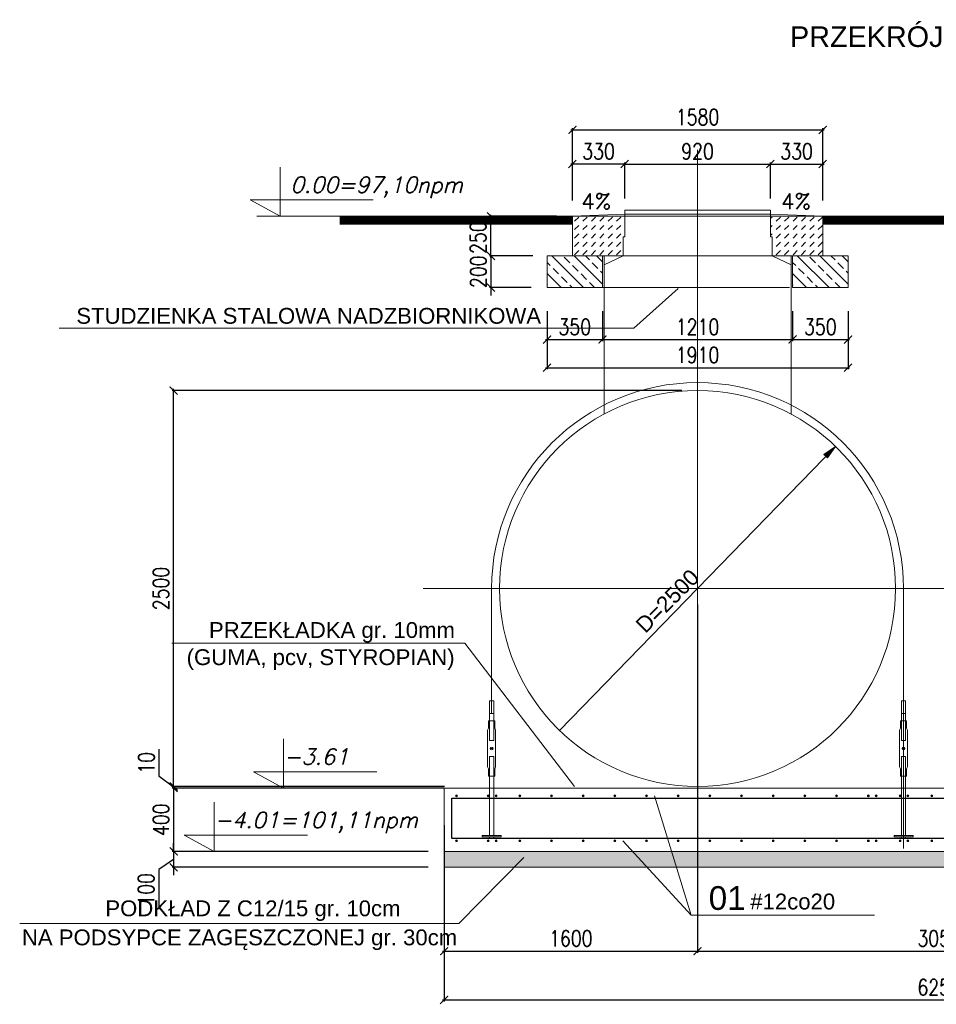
# Model space of a CAD drawing. Header units: millimetres. Extents: x -387992 to 11255, y 102926 to 380857.
# Tile 19 of 27: x -387589 to -381803, y 294734 to 300950. Entities that reach past the tile are written whole.
import ezdxf

# ---------------------------------------------------------------- set-up
doc = ezdxf.new("R2010")
doc.units = ezdxf.units.MM
doc.header["$MEASUREMENT"] = 0
for name, color, linetype, lineweight in [('AOS BETON', 7, 'Continuous', 18), ('AOS OPIS', 7, 'Continuous', 9), ('AOS OS', 7, 'Continuous', 5), ('AOS STAL', 7, 'Continuous', 13), ('AOS WYMIAR', 7, 'Continuous', 9), ('AOS WYMIAR @ 1', 7, 'Continuous', 9), ('AOS ZBROJENIE', 7, 'Continuous', 25), ('AOS_OPIS', 7, 'Continuous', 9)]:
    doc.layers.add(name, color=color, linetype=linetype, lineweight=lineweight)
doc.styles.add('ARIAL', font='arial.ttf')
doc.styles.add('ROMANS', font='romans.shx', dxfattribs={"width": 0.7})
doc.styles.add('wymiary_opis', font='simplex.shx', dxfattribs={"width": 0.8})
doc.dimstyles.new('BB 1-50', dxfattribs={"dimtxt": 100, "dimasz": 50, "dimexe": 10, "dimexo": 100, "dimgap": 30, "dimtad": 1, "dimlfac": -1, "dimzin": 12, "dimdsep": 46, "dimtxsty": 'wymiary_opis', "dimblk": 'ARCHTICK', "dimcen": 45, "dimdle": 10, "dimclrd": 256, "dimclre": 256, "dimadec": 0, "dimazin": 0, "dimtfac": 1, "dimtix": 1, "dimtmove": 2, "dimatfit": 3, "dimfxl": 1, "dimtolj": 1, "dimtzin": 0, "dimarcsym": 0})
pattern_1 = [(45, (-402011.448, 285411.79), (3e-15, 53.03301), [37.5, -37.5])]

# ---------------------------------------------------------------- blocks, each defined once
blk = doc.blocks.new('_ArchTick')
at = {"color": 0, "linetype": 'ByBlock', "const_width": 0.15}
blk.add_lwpolyline([(-0.5, -0.5), (0.5, 0.5)], dxfattribs=at)
blk = doc.blocks.new('*D1016')
at = {"layer": 'AOS WYMIAR', "lineweight": -2, "transparency": 16777216}
for p, q in [((-383409.9, 298609), (-386626.9, 298609)), ((-386616.9, 296099), (-386616.9, 298619)), ((-384909.9, 296109), (-386626.9, 296109))]:
    blk.add_line(p, q, dxfattribs=at)
at = {"layer": 'Defpoints', "color": 0, "transparency": 16777216}
for p in [(-386616.9, 298609), (-383309.9, 298609), (-384809.9, 296109)]:
    blk.add_point(p, dxfattribs=at)
at = {"layer": 'AOS WYMIAR', "lineweight": -2, "transparency": 16777216, "xscale": 50, "yscale": 50, "zscale": 50}
for p, rotation in [((-386616.9, 298609), 90), ((-386616.9, 296109), 270)]:
    blk.add_blockref('_ArchTick', p, dxfattribs=dict(at, rotation=rotation))
at = {"layer": 'AOS WYMIAR', "color": 0, "transparency": 16777216, "insert": (-386696.9, 297359), "char_height": 100, "attachment_point": 5, "rotation": 90, "style": 'wymiary_opis'}
blk.add_mtext('\\A1;2500', dxfattribs=at)
blk = doc.blocks.new('*D6250')
at = {"layer": 'AOS WYMIAR', "lineweight": -2, "transparency": 16777216}
for p, q in [((-384909.9, 295556.5), (-384909.9, 294751.5)), ((-378659.9, 295549), (-378659.9, 294751.5)), ((-384919.9, 294761.5), (-378649.9, 294761.5))]:
    blk.add_line(p, q, dxfattribs=at)
at = {"layer": 'Defpoints', "color": 0, "transparency": 16777216}
for p in [(-384909.9, 295656.5), (-378659.9, 295649), (-378659.9, 294761.5)]:
    blk.add_point(p, dxfattribs=at)
at = {"layer": 'AOS WYMIAR', "lineweight": -2, "transparency": 16777216, "xscale": 50, "yscale": 50, "zscale": 50, "rotation": 180}
blk.add_blockref('_ArchTick', (-384909.9, 294761.5), dxfattribs=at)
at = {"layer": 'AOS WYMIAR', "lineweight": -2, "transparency": 16777216, "xscale": 50, "yscale": 50, "zscale": 50}
blk.add_blockref('_ArchTick', (-378659.9, 294761.5), dxfattribs=at)
at = {"layer": 'AOS WYMIAR', "color": 0, "transparency": 16777216, "insert": (-381784.9, 294841.5), "char_height": 100, "attachment_point": 5, "style": 'wymiary_opis'}
blk.add_mtext('\\A1;6250', dxfattribs=at)
blk = doc.blocks.new('*D6265')
at = {"layer": 'AOS WYMIAR', "lineweight": -2, "transparency": 16777216}
for p, q in [((-386616.9, 295699), (-386616.9, 295749)), ((-385009.9, 295699), (-386626.9, 295699)), ((-386616.9, 295699), (-386616.9, 295599)), ((-386616.9, 295699), (-386616.9, 295599)), ((-386616.9, 295649), (-386710.5, 295584.8)), ((-385009.9, 295599), (-386626.9, 295599)), ((-386616.9, 295599), (-386616.9, 295549)), ((-386710.5, 295584.8), (-386710.5, 295334.3))]:
    blk.add_line(p, q, dxfattribs=at)
at = {"layer": 'Defpoints', "color": 0, "transparency": 16777216}
for p in [(-384909.9, 295699), (-386616.9, 295599), (-384909.9, 295599)]:
    blk.add_point(p, dxfattribs=at)
at = {"layer": 'AOS WYMIAR', "lineweight": -2, "transparency": 16777216, "xscale": 50, "yscale": 50, "zscale": 50}
for p, rotation in [((-386616.9, 295699), 270), ((-386616.9, 295599), 90)]:
    blk.add_blockref('_ArchTick', p, dxfattribs=dict(at, rotation=rotation))
at = {"layer": 'AOS WYMIAR', "color": 0, "transparency": 16777216, "insert": (-386790.5, 295459.5), "char_height": 100, "attachment_point": 5, "rotation": 90, "style": 'wymiary_opis'}
blk.add_mtext('\\A1;100', dxfattribs=at)
blk = doc.blocks.new('*D6266')
at = {"layer": 'AOS WYMIAR', "lineweight": -2, "transparency": 16777216}
for p, q in [((-386708.7, 296171.2), (-386708.7, 296345.5)), ((-386616.9, 296104), (-386708.7, 296171.2)), ((-386616.9, 296109), (-386616.9, 296159)), ((-384907.8, 296109), (-386626.9, 296109)), ((-384909.9, 296099), (-386626.9, 296099)), ((-386616.9, 296109), (-386616.9, 296099)), ((-386616.9, 296109), (-386616.9, 296099)), ((-386616.9, 296099), (-386616.9, 296049))]:
    blk.add_line(p, q, dxfattribs=at)
at = {"layer": 'Defpoints', "color": 0, "transparency": 16777216}
for p in [(-386616.9, 296099), (-384809.9, 296099), (-384807.8, 296109)]:
    blk.add_point(p, dxfattribs=at)
at = {"layer": 'AOS WYMIAR', "lineweight": -2, "transparency": 16777216, "xscale": 50, "yscale": 50, "zscale": 50}
for p, rotation in [((-386616.9, 296109), 270), ((-386616.9, 296099), 90)]:
    blk.add_blockref('_ArchTick', p, dxfattribs=dict(at, rotation=rotation))
at = {"layer": 'AOS WYMIAR', "color": 0, "transparency": 16777216, "insert": (-386788.7, 296258.3), "char_height": 100, "attachment_point": 5, "rotation": 90, "style": 'wymiary_opis'}
blk.add_mtext('\\A1;10', dxfattribs=at)
blk = doc.blocks.new('*D6267')
at = {"layer": 'AOS WYMIAR', "lineweight": -2, "transparency": 16777216}
for p, q in [((-385059.9, 296099), (-386626.9, 296099)), ((-386616.9, 296109), (-386616.9, 295689)), ((-385009.9, 295699), (-386626.9, 295699))]:
    blk.add_line(p, q, dxfattribs=at)
at = {"layer": 'Defpoints', "color": 0, "transparency": 16777216}
for p in [(-384959.9, 296099), (-386616.9, 295699), (-384909.9, 295699)]:
    blk.add_point(p, dxfattribs=at)
at = {"layer": 'AOS WYMIAR', "lineweight": -2, "transparency": 16777216, "xscale": 50, "yscale": 50, "zscale": 50}
for p, rotation in [((-386616.9, 296099), 90), ((-386616.9, 295699), 270)]:
    blk.add_blockref('_ArchTick', p, dxfattribs=dict(at, rotation=rotation))
at = {"layer": 'AOS WYMIAR', "color": 0, "transparency": 16777216, "insert": (-386696.9, 295899), "char_height": 100, "attachment_point": 5, "rotation": 90, "style": 'wymiary_opis'}
blk.add_mtext('\\A1;400', dxfattribs=at)
blk = doc.blocks.new('POZIOM')
for p, q in [((0, 0.622), (0, 0)), ((-0.379, 0.207), (1.176, 0.207)), ((0, 0), (-0.379, 0.207))]:
    blk.add_line(p, q)
at = {"style": 'ARIAL', "flags": 4}
blk.add_attdef('POZIOM', (0.175, 0.268), '', height=0.2, dxfattribs=at)
blk = doc.blocks.new('*D1024')
at = {"layer": 'AOS WYMIAR', "lineweight": -2, "transparency": 16777216}
for p, q in [((-383779.9, 300038.9), (-382839.9, 300038.9)), ((-383769.9, 299822.3), (-383769.9, 300048.9)), ((-382849.9, 299822.3), (-382849.9, 300048.9))]:
    blk.add_line(p, q, dxfattribs=at)
at = {"layer": 'Defpoints', "color": 0, "transparency": 16777216}
for p in [(-382849.9, 300038.9), (-383769.9, 299722.3), (-382849.9, 299722.3)]:
    blk.add_point(p, dxfattribs=at)
at = {"layer": 'AOS WYMIAR', "lineweight": -2, "transparency": 16777216, "xscale": 50, "yscale": 50, "zscale": 50, "rotation": 180}
blk.add_blockref('_ArchTick', (-383769.9, 300038.9), dxfattribs=at)
at = {"layer": 'AOS WYMIAR', "lineweight": -2, "transparency": 16777216, "xscale": 50, "yscale": 50, "zscale": 50}
blk.add_blockref('_ArchTick', (-382849.9, 300038.9), dxfattribs=at)
at = {"layer": 'AOS WYMIAR', "color": 0, "transparency": 16777216, "insert": (-383309.9, 300118.9), "char_height": 100, "attachment_point": 5, "style": 'wymiary_opis'}
blk.add_mtext('\\A1;920', dxfattribs=at)
blk = doc.blocks.new('*D1025')
at = {"layer": 'AOS WYMIAR', "lineweight": -2, "transparency": 16777216}
for p, q in [((-382859.9, 300038.9), (-382509.9, 300038.9)), ((-382849.9, 299822.3), (-382849.9, 300048.9)), ((-382519.9, 299809), (-382519.9, 300048.9))]:
    blk.add_line(p, q, dxfattribs=at)
at = {"layer": 'Defpoints', "color": 0, "transparency": 16777216}
for p in [(-382519.9, 300038.9), (-382849.9, 299722.3), (-382519.9, 299709)]:
    blk.add_point(p, dxfattribs=at)
at = {"layer": 'AOS WYMIAR', "lineweight": -2, "transparency": 16777216, "xscale": 50, "yscale": 50, "zscale": 50, "rotation": 180}
blk.add_blockref('_ArchTick', (-382849.9, 300038.9), dxfattribs=at)
at = {"layer": 'AOS WYMIAR', "lineweight": -2, "transparency": 16777216, "xscale": 50, "yscale": 50, "zscale": 50}
blk.add_blockref('_ArchTick', (-382519.9, 300038.9), dxfattribs=at)
at = {"layer": 'AOS WYMIAR', "color": 0, "transparency": 16777216, "insert": (-382684.9, 300118.9), "char_height": 100, "attachment_point": 5, "style": 'wymiary_opis'}
blk.add_mtext('\\A1;330', dxfattribs=at)
blk = doc.blocks.new('*D1026')
at = {"layer": 'AOS WYMIAR', "lineweight": -2, "transparency": 16777216}
for p, q in [((-383759.9, 300038.9), (-384109.9, 300038.9)), ((-384099.9, 299809), (-384099.9, 300048.9)), ((-383769.9, 299847.3), (-383769.9, 300048.9))]:
    blk.add_line(p, q, dxfattribs=at)
at = {"layer": 'Defpoints', "color": 0, "transparency": 16777216}
for p in [(-384099.9, 300038.9), (-384099.9, 299709), (-383769.9, 299747.3)]:
    blk.add_point(p, dxfattribs=at)
at = {"layer": 'AOS WYMIAR', "lineweight": -2, "transparency": 16777216, "xscale": 50, "yscale": 50, "zscale": 50, "rotation": 180}
blk.add_blockref('_ArchTick', (-384099.9, 300038.9), dxfattribs=at)
at = {"layer": 'AOS WYMIAR', "lineweight": -2, "transparency": 16777216, "xscale": 50, "yscale": 50, "zscale": 50}
blk.add_blockref('_ArchTick', (-383769.9, 300038.9), dxfattribs=at)
at = {"layer": 'AOS WYMIAR', "color": 0, "transparency": 16777216, "insert": (-383934.9, 300118.9), "char_height": 100, "attachment_point": 5, "style": 'wymiary_opis'}
blk.add_mtext('\\A1;330', dxfattribs=at)
blk = doc.blocks.new('*D1027')
at = {"layer": 'AOS WYMIAR', "lineweight": -2, "transparency": 16777216}
for p, q in [((-384099.9, 299809), (-384099.9, 300265)), ((-382519.9, 299809), (-382519.9, 300265)), ((-384109.9, 300255), (-382509.9, 300255))]:
    blk.add_line(p, q, dxfattribs=at)
at = {"layer": 'Defpoints', "color": 0, "transparency": 16777216}
for p in [(-382519.9, 300255), (-384099.9, 299709), (-382519.9, 299709)]:
    blk.add_point(p, dxfattribs=at)
at = {"layer": 'AOS WYMIAR', "lineweight": -2, "transparency": 16777216, "xscale": 50, "yscale": 50, "zscale": 50, "rotation": 180}
blk.add_blockref('_ArchTick', (-384099.9, 300255), dxfattribs=at)
at = {"layer": 'AOS WYMIAR', "lineweight": -2, "transparency": 16777216, "xscale": 50, "yscale": 50, "zscale": 50}
blk.add_blockref('_ArchTick', (-382519.9, 300255), dxfattribs=at)
at = {"layer": 'AOS WYMIAR', "color": 0, "transparency": 16777216, "insert": (-383309.9, 300335), "char_height": 100, "attachment_point": 5, "style": 'wymiary_opis'}
blk.add_mtext('\\A1;1580', dxfattribs=at)
blk = doc.blocks.new('*D1028')
at = {"layer": 'AOS WYMIAR', "lineweight": -2, "transparency": 16777216}
for p, q in [((-384199.9, 299709), (-384623.8, 299709)), ((-384613.8, 299449), (-384613.8, 299719)), ((-384349.9, 299459), (-384623.8, 299459))]:
    blk.add_line(p, q, dxfattribs=at)
at = {"layer": 'Defpoints', "color": 0, "transparency": 16777216}
for p in [(-384613.8, 299709), (-384099.9, 299709), (-384249.9, 299459)]:
    blk.add_point(p, dxfattribs=at)
at = {"layer": 'AOS WYMIAR', "lineweight": -2, "transparency": 16777216, "xscale": 50, "yscale": 50, "zscale": 50}
for p, rotation in [((-384613.8, 299709), 90), ((-384613.8, 299459), 270)]:
    blk.add_blockref('_ArchTick', p, dxfattribs=dict(at, rotation=rotation))
at = {"layer": 'AOS WYMIAR', "color": 0, "transparency": 16777216, "insert": (-384695, 299574.2), "char_height": 100, "attachment_point": 5, "rotation": 90, "style": 'wymiary_opis'}
blk.add_mtext('\\A1;250', dxfattribs=at)
blk = doc.blocks.new('*D1029')
at = {"layer": 'AOS WYMIAR', "lineweight": -2, "transparency": 16777216}
for p, q in [((-383909.9, 299109), (-383909.9, 298921)), ((-382709.9, 299109), (-382709.9, 298921)), ((-383919.9, 298931), (-382699.9, 298931))]:
    blk.add_line(p, q, dxfattribs=at)
at = {"layer": 'Defpoints', "color": 0, "transparency": 16777216}
for p in [(-383909.9, 299209), (-382709.9, 299209), (-382709.9, 298931)]:
    blk.add_point(p, dxfattribs=at)
at = {"layer": 'AOS WYMIAR', "lineweight": -2, "transparency": 16777216, "xscale": 50, "yscale": 50, "zscale": 50, "rotation": 180}
blk.add_blockref('_ArchTick', (-383909.9, 298931), dxfattribs=at)
at = {"layer": 'AOS WYMIAR', "lineweight": -2, "transparency": 16777216, "xscale": 50, "yscale": 50, "zscale": 50}
blk.add_blockref('_ArchTick', (-382709.9, 298931), dxfattribs=at)
at = {"layer": 'AOS WYMIAR', "color": 0, "transparency": 16777216, "insert": (-383309.9, 299011), "char_height": 100, "attachment_point": 5, "style": 'wymiary_opis'}
blk.add_mtext('\\A1;1210', dxfattribs=at)
blk = doc.blocks.new('*D1030')
at = {"layer": 'AOS WYMIAR', "lineweight": -2, "transparency": 16777216}
for p, q in [((-384259.9, 299109), (-384259.9, 298921)), ((-383909.9, 299109), (-383909.9, 298921)), ((-384269.9, 298931), (-383899.9, 298931))]:
    blk.add_line(p, q, dxfattribs=at)
at = {"layer": 'Defpoints', "color": 0, "transparency": 16777216}
for p in [(-384259.9, 299209), (-383909.9, 299209), (-383909.9, 298931)]:
    blk.add_point(p, dxfattribs=at)
at = {"layer": 'AOS WYMIAR', "lineweight": -2, "transparency": 16777216, "xscale": 50, "yscale": 50, "zscale": 50, "rotation": 180}
blk.add_blockref('_ArchTick', (-384259.9, 298931), dxfattribs=at)
at = {"layer": 'AOS WYMIAR', "lineweight": -2, "transparency": 16777216, "xscale": 50, "yscale": 50, "zscale": 50}
blk.add_blockref('_ArchTick', (-383909.9, 298931), dxfattribs=at)
at = {"layer": 'AOS WYMIAR', "color": 0, "transparency": 16777216, "insert": (-384084.9, 299011), "char_height": 100, "attachment_point": 5, "style": 'wymiary_opis'}
blk.add_mtext('\\A1;350', dxfattribs=at)
blk = doc.blocks.new('*D1031')
at = {"layer": 'AOS WYMIAR', "lineweight": -2, "transparency": 16777216}
for p, q in [((-382359.9, 299109), (-382359.9, 298921)), ((-382709.9, 298959), (-382709.9, 298921)), ((-382719.9, 298931), (-382349.9, 298931))]:
    blk.add_line(p, q, dxfattribs=at)
at = {"layer": 'Defpoints', "color": 0, "transparency": 16777216}
for p in [(-382359.9, 299209), (-382709.9, 299059), (-382359.9, 298931)]:
    blk.add_point(p, dxfattribs=at)
at = {"layer": 'AOS WYMIAR', "lineweight": -2, "transparency": 16777216, "xscale": 50, "yscale": 50, "zscale": 50, "rotation": 180}
blk.add_blockref('_ArchTick', (-382709.9, 298931), dxfattribs=at)
at = {"layer": 'AOS WYMIAR', "lineweight": -2, "transparency": 16777216, "xscale": 50, "yscale": 50, "zscale": 50}
blk.add_blockref('_ArchTick', (-382359.9, 298931), dxfattribs=at)
at = {"layer": 'AOS WYMIAR', "color": 0, "transparency": 16777216, "insert": (-382534.9, 299011), "char_height": 100, "attachment_point": 5, "style": 'wymiary_opis'}
blk.add_mtext('\\A1;350', dxfattribs=at)
blk = doc.blocks.new('*D1032')
at = {"layer": 'AOS WYMIAR', "lineweight": -2, "transparency": 16777216}
for p, q in [((-384259.9, 298959), (-384259.9, 298742.9)), ((-382359.9, 298959), (-382359.9, 298742.9)), ((-384269.9, 298752.9), (-382349.9, 298752.9))]:
    blk.add_line(p, q, dxfattribs=at)
at = {"layer": 'Defpoints', "color": 0, "transparency": 16777216}
for p in [(-384259.9, 299059), (-382359.9, 299059), (-382359.9, 298752.9)]:
    blk.add_point(p, dxfattribs=at)
at = {"layer": 'AOS WYMIAR', "lineweight": -2, "transparency": 16777216, "xscale": 50, "yscale": 50, "zscale": 50, "rotation": 180}
blk.add_blockref('_ArchTick', (-384259.9, 298752.9), dxfattribs=at)
at = {"layer": 'AOS WYMIAR', "lineweight": -2, "transparency": 16777216, "xscale": 50, "yscale": 50, "zscale": 50}
blk.add_blockref('_ArchTick', (-382359.9, 298752.9), dxfattribs=at)
at = {"layer": 'AOS WYMIAR', "color": 0, "transparency": 16777216, "insert": (-383309.9, 298832.9), "char_height": 100, "attachment_point": 5, "style": 'wymiary_opis'}
blk.add_mtext('\\A1;1910', dxfattribs=at)
blk = doc.blocks.new('*D1033')
at = {"layer": 'AOS WYMIAR', "lineweight": -2, "transparency": 16777216}
for p, q in [((-384359.9, 299459), (-384623.8, 299459)), ((-384613.8, 299459), (-384613.8, 299509)), ((-384613.8, 299459), (-384613.8, 299259)), ((-384359.9, 299259), (-384623.8, 299259)), ((-384613.8, 299259), (-384613.8, 299209))]:
    blk.add_line(p, q, dxfattribs=at)
at = {"layer": 'Defpoints', "color": 0, "transparency": 16777216}
for p in [(-384259.9, 299459), (-384613.8, 299259), (-384259.9, 299259)]:
    blk.add_point(p, dxfattribs=at)
at = {"layer": 'AOS WYMIAR', "lineweight": -2, "transparency": 16777216, "xscale": 50, "yscale": 50, "zscale": 50}
for p, rotation in [((-384613.8, 299459), 270), ((-384613.8, 299259), 90)]:
    blk.add_blockref('_ArchTick', p, dxfattribs=dict(at, rotation=rotation))
at = {"layer": 'AOS WYMIAR', "color": 0, "transparency": 16777216, "insert": (-384693.8, 299359), "char_height": 100, "attachment_point": 5, "rotation": 90, "style": 'wymiary_opis'}
blk.add_mtext('\\A1;200', dxfattribs=at)
blk = doc.blocks.new('*D1034')
at = {"layer": 'AOS WYMIAR', "lineweight": -2, "transparency": 16777216}
for p, q in [((-383309.9, 297259), (-383309.9, 295059.4)), ((-380259.9, 297259), (-380259.9, 295059.4)), ((-383319.9, 295069.4), (-380249.9, 295069.4))]:
    blk.add_line(p, q, dxfattribs=at)
at = {"layer": 'Defpoints', "color": 0, "transparency": 16777216}
for p in [(-383309.9, 297359), (-380259.9, 297359), (-380259.9, 295069.4)]:
    blk.add_point(p, dxfattribs=at)
at = {"layer": 'AOS WYMIAR', "lineweight": -2, "transparency": 16777216, "xscale": 50, "yscale": 50, "zscale": 50, "rotation": 180}
blk.add_blockref('_ArchTick', (-383309.9, 295069.4), dxfattribs=at)
at = {"layer": 'AOS WYMIAR', "lineweight": -2, "transparency": 16777216, "xscale": 50, "yscale": 50, "zscale": 50}
blk.add_blockref('_ArchTick', (-380259.9, 295069.4), dxfattribs=at)
at = {"layer": 'AOS WYMIAR', "color": 0, "transparency": 16777216, "insert": (-381784.9, 295149.4), "char_height": 100, "attachment_point": 5, "style": 'wymiary_opis'}
blk.add_mtext('\\A1;3050', dxfattribs=at)
blk = doc.blocks.new('*D6251')
at = {"layer": 'AOS WYMIAR', "lineweight": -2, "transparency": 16777216}
for p, q in [((-384909.9, 295864.4), (-384909.9, 295059.4)), ((-383309.9, 295792.8), (-383309.9, 295059.4)), ((-384919.9, 295069.4), (-383299.9, 295069.4))]:
    blk.add_line(p, q, dxfattribs=at)
at = {"layer": 'Defpoints', "color": 0, "transparency": 16777216}
for p in [(-384909.9, 295964.4), (-383309.9, 295892.8), (-383309.9, 295069.4)]:
    blk.add_point(p, dxfattribs=at)
at = {"layer": 'AOS WYMIAR', "lineweight": -2, "transparency": 16777216, "xscale": 50, "yscale": 50, "zscale": 50, "rotation": 180}
blk.add_blockref('_ArchTick', (-384909.9, 295069.4), dxfattribs=at)
at = {"layer": 'AOS WYMIAR', "lineweight": -2, "transparency": 16777216, "xscale": 50, "yscale": 50, "zscale": 50}
blk.add_blockref('_ArchTick', (-383309.9, 295069.4), dxfattribs=at)
at = {"layer": 'AOS WYMIAR', "color": 0, "transparency": 16777216, "insert": (-384109.9, 295149.4), "char_height": 100, "attachment_point": 5, "style": 'wymiary_opis'}
blk.add_mtext('\\A1;1600', dxfattribs=at)

msp = doc.modelspace()

# ---------------------------------------------------------------- hatches: boundary and pattern name
at = {"layer": 'AOS BETON'}
h = msp.add_hatch(dxfattribs=at)
h.set_pattern_fill('DASH', scale=300, angle=45, style=0)
h.set_pattern_definition(pattern_1)
h.paths.add_polyline_path([(-383779.930945, 299459.001498), (-384099.930945, 299459.001498), (-384099.930945, 299709.001498), (-383769.930945, 299722.255667), (-383769.930945, 299579.001498), (-383779.930945, 299579.001498)])
edge = h.paths.add_edge_path(flags=16)
edge.add_line((-383769.930945, 299579.001498), (-383779.930945, 299579.001498))
h = msp.add_hatch(dxfattribs=at)
h.set_pattern_fill('DASH', scale=300, angle=45, style=0)
h.set_pattern_definition(pattern_1)
h.paths.add_polyline_path([(-382839.930945, 299579.001498), (-382839.930945, 299459.001498), (-382519.930945, 299459.001498), (-382519.930945, 299709.001498), (-382849.930945, 299722.255667), (-382849.930945, 299579.001498)])
edge = h.paths.add_edge_path(flags=16)
edge.add_line((-382849.930945, 299579.001498), (-382839.930945, 299579.001498))
h = msp.add_hatch(dxfattribs=at)
h.set_pattern_fill('ANSI33', scale=400, angle=90, style=0)
h.set_pattern_definition([(135, (-401811.45, 285361.79), (-70.7107, -70.7107), []), (135, (-401811.45, 285432.5), (-70.7107, -70.7107), [50, -25])])
h.paths.add_polyline_path([(-384259.930945, 299259.001498), (-383909.930945, 299259.001498), (-383909.930945, 299459.001498), (-384259.930945, 299459.001498)])
h = msp.add_hatch(dxfattribs=at)
h.set_pattern_fill('ANSI33', scale=400, angle=90, style=0)
h.set_pattern_definition([(135, (-400261.45, 285361.79), (-70.7107, -70.7107), []), (135, (-400261.45, 285432.5), (-70.7107, -70.7107), [50, -25])])
h.paths.add_polyline_path([(-382709.930945, 299259.001498), (-382359.930945, 299259.001498), (-382359.930945, 299459.001498), (-382709.930945, 299459.001498)])
at = {"layer": 'AOS_OPIS'}
msp.add_hatch(color=256, dxfattribs=at).paths.add_polyline_path([(-382439.329621, 298255.970468), (-382512.09429, 298205.902225), (-382500.746077, 298194.554013), (-382489.397864, 298183.2058)])
h = msp.add_hatch(color=256, dxfattribs=at)
edge = h.paths.add_edge_path()
edge.add_arc((-384831.936309, 296049.990126), 6, 0, 360)
h = msp.add_hatch(color=256, dxfattribs=at)
edge = h.paths.add_edge_path()
edge.add_arc((-384631.936309, 296049.990126), 6, 0, 360)
h = msp.add_hatch(color=256, dxfattribs=at)
edge = h.paths.add_edge_path()
edge.add_arc((-384581.936309, 296049.990126), 6, 0, 360)
h = msp.add_hatch(color=256, dxfattribs=at)
edge = h.paths.add_edge_path()
edge.add_arc((-384431.936309, 296049.990126), 6, 0, 360)
h = msp.add_hatch(color=256, dxfattribs=at)
edge = h.paths.add_edge_path()
edge.add_arc((-384231.936309, 296049.990126), 6, 0, 360)
h = msp.add_hatch(color=256, dxfattribs=at)
edge = h.paths.add_edge_path()
edge.add_arc((-384031.936309, 296049.990126), 6, 0, 360)
h = msp.add_hatch(color=256, dxfattribs=at)
edge = h.paths.add_edge_path()
edge.add_arc((-383831.936309, 296049.990126), 6, 0, 360)
h = msp.add_hatch(color=256, dxfattribs=at)
edge = h.paths.add_edge_path()
edge.add_arc((-383631.936309, 296049.990126), 6, 0, 360)
h = msp.add_hatch(color=256, dxfattribs=at)
edge = h.paths.add_edge_path()
edge.add_arc((-383431.936309, 296049.990126), 6, 0, 360)
h = msp.add_hatch(color=256, dxfattribs=at)
edge = h.paths.add_edge_path()
edge.add_arc((-383231.936309, 296049.990126), 6, 0, 360)
h = msp.add_hatch(color=256, dxfattribs=at)
edge = h.paths.add_edge_path()
edge.add_arc((-383031.936309, 296049.990126), 6, 0, 360)
h = msp.add_hatch(color=256, dxfattribs=at)
edge = h.paths.add_edge_path()
edge.add_arc((-382831.936309, 296049.990126), 6, 0, 360)
h = msp.add_hatch(color=256, dxfattribs=at)
edge = h.paths.add_edge_path()
edge.add_arc((-382631.936309, 296049.990126), 6, 0, 360)
h = msp.add_hatch(color=256, dxfattribs=at)
edge = h.paths.add_edge_path()
edge.add_arc((-382431.936309, 296049.990126), 6, 0, 360)
h = msp.add_hatch(color=256, dxfattribs=at)
edge = h.paths.add_edge_path()
edge.add_arc((-382231.936309, 296049.990126), 6, 0, 360)
h = msp.add_hatch(color=256, dxfattribs=at)
edge = h.paths.add_edge_path()
edge.add_arc((-382181.936309, 296049.990126), 6, 0, 360)
h = msp.add_hatch(color=256, dxfattribs=at)
edge = h.paths.add_edge_path()
edge.add_arc((-382031.936309, 296049.990126), 6, 0, 360)
h = msp.add_hatch(color=256, dxfattribs=at)
edge = h.paths.add_edge_path()
edge.add_arc((-381981.936309, 296049.990126), 6, 0, 360)
h = msp.add_hatch(color=256, dxfattribs=at)
edge = h.paths.add_edge_path()
edge.add_arc((-381831.936309, 296049.990126), 6, 0, 360)
h = msp.add_hatch(color=256, dxfattribs=at)
edge = h.paths.add_edge_path()
edge.add_arc((-384831.936309, 295766.862619), 6, 0, 360)
h = msp.add_hatch(color=256, dxfattribs=at)
edge = h.paths.add_edge_path()
edge.add_arc((-384631.936309, 295766.862619), 6, 0, 360)
h = msp.add_hatch(color=256, dxfattribs=at)
edge = h.paths.add_edge_path()
edge.add_arc((-384581.936309, 295766.862619), 6, 0, 360)
h = msp.add_hatch(color=256, dxfattribs=at)
edge = h.paths.add_edge_path()
edge.add_arc((-384431.936309, 295766.862619), 6, 0, 360)
h = msp.add_hatch(color=256, dxfattribs=at)
edge = h.paths.add_edge_path()
edge.add_arc((-384231.936309, 295766.862619), 6, 0, 360)
h = msp.add_hatch(color=256, dxfattribs=at)
edge = h.paths.add_edge_path()
edge.add_arc((-384031.936309, 295766.862619), 6, 0, 360)
h = msp.add_hatch(color=256, dxfattribs=at)
edge = h.paths.add_edge_path()
edge.add_arc((-383831.936309, 295766.862619), 6, 0, 360)
h = msp.add_hatch(color=256, dxfattribs=at)
edge = h.paths.add_edge_path()
edge.add_arc((-383631.936309, 295766.862619), 6, 0, 360)
h = msp.add_hatch(color=256, dxfattribs=at)
edge = h.paths.add_edge_path()
edge.add_arc((-383431.936309, 295766.862619), 6, 0, 360)
h = msp.add_hatch(color=256, dxfattribs=at)
edge = h.paths.add_edge_path()
edge.add_arc((-383231.936309, 295766.862619), 6, 0, 360)
h = msp.add_hatch(color=256, dxfattribs=at)
edge = h.paths.add_edge_path()
edge.add_arc((-383031.936309, 295766.862619), 6, 0, 360)
h = msp.add_hatch(color=256, dxfattribs=at)
edge = h.paths.add_edge_path()
edge.add_arc((-382831.936309, 295766.862619), 6, 0, 360)
h = msp.add_hatch(color=256, dxfattribs=at)
edge = h.paths.add_edge_path()
edge.add_arc((-382631.936309, 295766.862619), 6, 0, 360)
h = msp.add_hatch(color=256, dxfattribs=at)
edge = h.paths.add_edge_path()
edge.add_arc((-382431.936309, 295766.862619), 6, 0, 360)
h = msp.add_hatch(color=256, dxfattribs=at)
edge = h.paths.add_edge_path()
edge.add_arc((-382231.936309, 295766.862619), 6, 0, 360)
h = msp.add_hatch(color=256, dxfattribs=at)
edge = h.paths.add_edge_path()
edge.add_arc((-382181.936309, 295766.862619), 6, 0, 360)
h = msp.add_hatch(color=256, dxfattribs=at)
edge = h.paths.add_edge_path()
edge.add_arc((-382031.936309, 295766.862619), 6, 0, 360)
h = msp.add_hatch(color=256, dxfattribs=at)
edge = h.paths.add_edge_path()
edge.add_arc((-381981.936309, 295766.862619), 6, 0, 360)
h = msp.add_hatch(color=256, dxfattribs=at)
edge = h.paths.add_edge_path()
edge.add_arc((-381831.936309, 295766.862619), 6, 0, 360)
h = msp.add_hatch(dxfattribs=at)
h.set_pattern_fill('DASH', color=256, scale=300, angle=45, style=0)
h.set_pattern_definition([(45, (-405111.448, 259768.595), (3e-15, 53.03301), [37.5, -37.5])])
edge = h.paths.add_edge_path()
edge.add_line((-384909.930945, 295699.001498), (-378659.930945, 295699.001498))
edge.add_line((-378659.930945, 295699.001498), (-378659.930945, 295599.001498))
edge.add_line((-378659.930945, 295599.001498), (-384909.930945, 295599.001498))

# ---------------------------------------------------------------- linework, layer by layer
at = {"layer": 'AOS BETON', "color": 7}
for p, q in [((-385619.930945, 299709.001498), (-381569.046067, 299709.001498)), ((-381049.930945, 299709.001498), (-385015.08145, 299709.001498)), ((-383769.930945, 299722.255667), (-384099.930945, 299709.001498)), ((-384099.930945, 299709.001498), (-383769.930945, 299722.255667)), ((-384099.930945, 299709.001498), (-384099.930945, 299459.001498)), ((-384099.930945, 299459.001498), (-384099.930945, 299709.001498)), ((-383769.930945, 299747.255667), (-383769.930945, 299579.001498)), ((-383769.930945, 299747.255667), (-383769.930945, 299722.255667)), ((-383769.930945, 299747.255667), (-383309.930945, 299747.255667)), ((-383769.930945, 299722.255667), (-383309.930945, 299722.255667)), ((-383769.930945, 299722.255667), (-383769.930945, 299579.001498)), ((-382849.930945, 299747.255667), (-383309.930945, 299747.255667)), ((-382849.930945, 299722.255667), (-383309.930945, 299722.255667)), ((-382849.930945, 299747.255667), (-382849.930945, 299579.001498)), ((-382849.930945, 299747.255667), (-382849.930945, 299722.255667)), ((-382849.930945, 299722.255667), (-382519.930945, 299709.001498)), ((-382849.930945, 299722.255667), (-382849.930945, 299579.001498)), ((-382519.930945, 299709.001498), (-382849.930945, 299722.255667)), ((-382519.930945, 299709.001498), (-382519.930945, 299459.001498)), ((-382519.930945, 299459.001498), (-382519.930945, 299709.001498)), ((-383769.930945, 299579.001498), (-383779.930945, 299579.001498)), ((-383779.930945, 299579.001498), (-383779.930945, 299459.001498)), ((-383769.930945, 299579.001498), (-383779.930945, 299579.001498)), ((-383779.930945, 299579.001498), (-383779.930945, 299459.001498)), ((-382849.930945, 299579.001498), (-382839.930945, 299579.001498)), ((-382849.930945, 299579.001498), (-382839.930945, 299579.001498)), ((-382839.930945, 299579.001498), (-382839.930945, 299459.001498)), ((-382839.930945, 299579.001498), (-382839.930945, 299459.001498)), ((-383309.930945, 299459.001498), (-384259.930945, 299459.001498)), ((-383779.930945, 299459.001498), (-384099.930945, 299459.001498)), ((-383899.930945, 299459.001498), (-383899.930945, 299209.001498)), ((-383779.930945, 299459.001498), (-383899.930945, 299403.303072)), ((-383309.930945, 299459.001498), (-382519.930945, 299459.001498)), ((-382839.930945, 299459.001498), (-382519.930945, 299459.001498)), ((-382839.930945, 299459.001498), (-382719.930945, 299403.303072)), ((-382719.930945, 299459.001498), (-382719.930945, 299209.001498)), ((-383899.930945, 298460.999683), (-383899.930945, 299364.914725)), ((-382719.930945, 298460.999683), (-382719.930945, 299364.914725)), ((-383909.930945, 299259.001498), (-382729.930945, 299259.001498)), ((-384623.430945, 296649.001498), (-384623.430945, 296399.001498)), ((-384596.430945, 296649.001498), (-384623.430945, 296649.001498)), ((-384596.430945, 296649.001498), (-384596.430945, 296399.001498)), ((-382023.430945, 296649.001498), (-382023.430945, 296399.001498)), ((-381996.430945, 296649.001498), (-382023.430945, 296649.001498)), ((-381996.430945, 296649.001498), (-381996.430945, 296399.001498)), ((-384596.430945, 296569.001498), (-384623.430945, 296569.001498)), ((-381996.430945, 296569.001498), (-382023.430945, 296569.001498)), ((-384629.430945, 296476.501498), (-384635.430945, 296464.501498)), ((-384590.430945, 296524.001498), (-384629.430945, 296524.001498)), ((-384629.430945, 296524.001498), (-384629.430945, 296476.501498)), ((-384590.430945, 296524.001498), (-384590.430945, 296476.501498)), ((-384590.430945, 296476.501498), (-384584.430945, 296464.501498)), ((-382029.430945, 296476.501498), (-382035.430945, 296464.501498)), ((-381990.430945, 296524.001498), (-382029.430945, 296524.001498)), ((-382029.430945, 296524.001498), (-382029.430945, 296476.501498)), ((-381990.430945, 296524.001498), (-381990.430945, 296476.501498)), ((-381990.430945, 296476.501498), (-381984.430945, 296464.501498)), ((-384635.430945, 296464.501498), (-384635.430945, 296233.501498)), ((-384584.430945, 296464.501498), (-384584.430945, 296233.501498)), ((-382035.430945, 296464.501498), (-382035.430945, 296233.501498)), ((-381984.430945, 296464.501498), (-381984.430945, 296233.501498)), ((-384596.430945, 296399.001498), (-384623.430945, 296399.001498)), ((-381996.430945, 296399.001498), (-382023.430945, 296399.001498)), ((-384596.430945, 296299.001498), (-384623.430945, 296299.001498)), ((-384623.430945, 296299.001498), (-384623.430945, 295798.634882)), ((-384596.430945, 296299.001498), (-384596.430945, 295798.634882)), ((-382023.430945, 296299.001498), (-382023.430945, 295798.634882)), ((-381996.430945, 296299.001498), (-382023.430945, 296299.001498)), ((-381996.430945, 296299.001498), (-381996.430945, 295798.634882)), ((-384629.430945, 296221.501498), (-384635.430945, 296233.501498)), ((-384629.430945, 296221.501498), (-384629.430945, 296174.001498)), ((-384590.430945, 296221.501498), (-384584.430945, 296233.501498)), ((-384590.430945, 296221.501498), (-384590.430945, 296174.001498)), ((-382029.430945, 296221.501498), (-382035.430945, 296233.501498)), ((-382029.430945, 296221.501498), (-382029.430945, 296174.001498)), ((-381990.430945, 296221.501498), (-381984.430945, 296233.501498)), ((-381990.430945, 296221.501498), (-381990.430945, 296174.001498)), ((-384590.430945, 296174.001498), (-384629.430945, 296174.001498)), ((-381990.430945, 296174.001498), (-382029.430945, 296174.001498)), ((-384909.930945, 296099.001498), (-384909.930945, 295599.001498)), ((-384909.930945, 296099.001498), (-378659.930945, 296099.001498)), ((-384669.930945, 295798.634882), (-384549.930945, 295798.634882)), ((-384669.930945, 295791.634882), (-384549.930945, 295791.634882)), ((-384623.430945, 295791.634882), (-384623.430945, 295781.634882)), ((-384623.430945, 295781.634882), (-384596.430945, 295781.634882)), ((-384596.430945, 295791.634882), (-384596.430945, 295781.634882)), ((-382069.930945, 295798.634882), (-381949.930945, 295798.634882)), ((-382069.930945, 295791.634882), (-381949.930945, 295791.634882)), ((-382023.430945, 295791.634882), (-382023.430945, 295781.634882)), ((-382023.430945, 295781.634882), (-381996.430945, 295781.634882)), ((-381996.430945, 295791.634882), (-381996.430945, 295781.634882))]:
    msp.add_line(p, q, dxfattribs=at)
at = {"layer": 'AOS BETON', "color": 7, "const_width": 50}
for points in [[(-385569.930945, 299681.458198), (-384099.930945, 299681.458198)], [(-384099.930945, 299684.246967), (-385015.08145, 299684.246967)], [(-382519.930945, 299681.458198), (-381049.930945, 299681.458198)]]:
    msp.add_lwpolyline(points, dxfattribs=at)
at = {"layer": 'AOS BETON', "color": 7}
msp.add_lwpolyline([(-384909.930945, 295699.001498), (-378659.930945, 295699.001498), (-378659.930945, 295599.001498), (-384909.930945, 295599.001498)], dxfattribs=at)
for centre in [(-384609.930945, 296349.001498), (-382009.930945, 296349.001498)]:
    msp.add_circle(centre, 8.977046, dxfattribs=at)
at = {"layer": 'AOS OPIS', "color": 7}
for p, q in [((-386629.432002, 297014.101146), (-384777.993971, 297014.101146)), ((-384777.993971, 297014.101146), (-384086.028906, 296109.001498)), ((-383350.745299, 295295.903897), (-383581.936309, 296049.990126)), ((-383781.936309, 295766.862619), (-383350.745299, 295295.903897)), ((-384816.02572, 295244.960162), (-384406.587708, 295661.194045)), ((-383350.745299, 295295.903897), (-382193.598147, 295295.903897)), ((-384816.02572, 295244.960162), (-387588.715446, 295244.960162))]:
    msp.add_line(p, q, dxfattribs=at)
at = {"layer": 'AOS OS', "ltscale": 10}
for p, q in [((-383309.930945, 300129.388237), (-383309.930945, 295799.001498)), ((-385041.610242, 297359.001498), (-378589.930945, 297359.001498)), ((-382009.930945, 296569.001498), (-382009.930945, 295716.618976)), ((-384619.907992, 296349.001498), (-384599.953899, 296349.001498)), ((-382019.907992, 296349.001498), (-381999.953899, 296349.001498)), ((-384669.930945, 295798.634882), (-384669.930945, 295791.634882)), ((-384549.930945, 295798.634882), (-384549.930945, 295791.634882)), ((-382069.930945, 295798.634882), (-382069.930945, 295791.634882)), ((-381949.930945, 295798.634882), (-381949.930945, 295791.634882))]:
    msp.add_line(p, q, dxfattribs=at)
at = {"layer": 'AOS STAL', "color": 7}
for p, q in [((-384609.930945, 296569.001498), (-384609.930945, 297359.001498)), ((-382009.930945, 296569.001498), (-382009.930945, 297359.001498))]:
    msp.add_line(p, q, dxfattribs=at)
msp.add_circle((-383309.930945, 297359.001498), 1250, dxfattribs=at)
msp.add_arc((-383309.930945, 297359.001498), 1300, 0, 180, dxfattribs=at)
at = {"layer": 'AOS WYMIAR'}
for p, q in [((-386092.076635, 299709.001498), (-385369.225444, 299709.001498)), ((-385369.225444, 299709.001498), (-384646.374254, 299709.001498)), ((-386069.788249, 296099.001498), (-385346.937058, 296099.001498)), ((-386017.667168, 295699.001498), (-385294.815978, 295699.001498))]:
    msp.add_line(p, q, dxfattribs=at)
for points in [[(-384259.930945, 299259.001498), (-383909.930945, 299259.001498), (-383909.930945, 299459.001498), (-384259.930945, 299459.001498)], [(-382709.930945, 299259.001498), (-382359.930945, 299259.001498), (-382359.930945, 299459.001498), (-382709.930945, 299459.001498)]]:
    msp.add_lwpolyline(points, close=True, dxfattribs=at)
at = {"layer": 'AOS ZBROJENIE'}
for points in [[(-384860.413957, 295835.595014), (-384860.413957, 296035.095014, -0.4142135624), (-384859.913957, 296035.595014), (-378709.607821, 296035.595014)], [(-378709.607821, 295781.634882), (-384859.913957, 295781.634882, -0.4142135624), (-384860.413957, 295782.134882), (-384860.413957, 295981.634882)]]:
    msp.add_lwpolyline(points, format="xyb", dxfattribs=at)
at = {"layer": 'AOS_OPIS'}
for p, q in [((-383431.678338, 299253.443015), (-383712.077724, 299003.263999)), ((-387340.621863, 299003.263999), (-383712.077724, 299003.263999)), ((-382439.329621, 298255.970468), (-384180.53227, 296462.032527)), ((-382439.329621, 298255.970468), (-382512.09429, 298205.902225)), ((-382439.329621, 298255.970468), (-382489.397864, 298183.2058)), ((-382512.09429, 298205.902225), (-382500.746077, 298194.554013)), ((-382489.397864, 298183.2058), (-382500.746077, 298194.554013))]:
    msp.add_line(p, q, dxfattribs=at)
for centre in [(-384831.936309, 296049.990126), (-384631.936309, 296049.990126), (-384581.936309, 296049.990126), (-384431.936309, 296049.990126), (-384231.936309, 296049.990126), (-384031.936309, 296049.990126), (-383831.936309, 296049.990126), (-383631.936309, 296049.990126), (-383431.936309, 296049.990126), (-383231.936309, 296049.990126), (-383031.936309, 296049.990126), (-382831.936309, 296049.990126), (-382631.936309, 296049.990126), (-382431.936309, 296049.990126), (-382231.936309, 296049.990126), (-382181.936309, 296049.990126), (-382031.936309, 296049.990126), (-381981.936309, 296049.990126), (-381831.936309, 296049.990126), (-384831.936309, 295766.862619), (-384631.936309, 295766.862619), (-384581.936309, 295766.862619), (-384431.936309, 295766.862619), (-384231.936309, 295766.862619), (-384031.936309, 295766.862619), (-383831.936309, 295766.862619), (-383631.936309, 295766.862619), (-383431.936309, 295766.862619), (-383231.936309, 295766.862619), (-383031.936309, 295766.862619), (-382831.936309, 295766.862619), (-382631.936309, 295766.862619), (-382431.936309, 295766.862619), (-382231.936309, 295766.862619), (-382181.936309, 295766.862619), (-382031.936309, 295766.862619), (-381981.936309, 295766.862619), (-381831.936309, 295766.862619)]:
    msp.add_circle(centre, 6, dxfattribs=at)

# ---------------------------------------------------------------- block references
at = {"layer": 'AOS WYMIAR'}
ref = msp.add_blockref('POZIOM', (-385922.620955, 296099.001498), dxfattribs=dict(at, xscale=500, yscale=500, zscale=500))
ref.add_attrib('POZIOM', '-3.61', (-385922.620955, 296247.750306), dxfattribs={"layer": '0', "height": 100, "style": 'ROMANS', "oblique": 15, "flags": 4})
ref = msp.add_blockref('POZIOM', (-386360.180844, 295699.001498), dxfattribs=dict(at, xscale=500, yscale=500, zscale=500))
ref.add_attrib('POZIOM', '-4.01=101,11npm', (-386360.180844, 295847.750306), dxfattribs={"layer": '0', "height": 100, "style": 'ROMANS', "oblique": 15, "flags": 4})
at = {"layer": 'AOS_OPIS'}
ref = msp.add_blockref('POZIOM', (-385944.909341, 299709.001498), dxfattribs=dict(at, xscale=500, yscale=500, zscale=500))
ref.add_attrib('POZIOM', '0.00=97,10npm', (-385879.514583, 299857.750306), dxfattribs={"layer": '0', "height": 100, "style": 'ROMANS', "oblique": 15, "flags": 4})

# ---------------------------------------------------------------- texts
at = {"layer": 'AOS BETON', "color": 7, "style": 'ROMANS'}
for p in [(-384043.931338, 299753.169532), (-382782.996087, 299753.169532)]:
    msp.add_text('4%', height=100, dxfattribs=at).set_placement(p)
at = {"layer": 'AOS OPIS', "style": 'ARIAL'}
for s, p in [('PRZEKŁADKA gr. 10mm', (-386394.071242, 297046.882013)), ('(GUMA, pcv, STYROPIAN)', (-386535.135362, 296875.453442)), ('PODKŁAD Z C12/15 gr. 10cm', (-387048.13858, 295289.796885)), ('NA PODSYPCE ZAGĘSZCZONEJ gr. 30cm', (-387574.899295, 295106.312458))]:
    msp.add_text(s, height=100, dxfattribs=at).set_placement(p)
at = {"layer": 'AOS OPIS', "color": 7, "style": 'ARIAL'}
for s, height, p in [('01', 150, (-383239.454868, 295329.808624)), ('#12co20', 100, (-382977.302374, 295332.693132))]:
    msp.add_text(s, height=height, dxfattribs=at).set_placement(p)
at = {"layer": 'AOS_OPIS', "style": 'ARIAL'}
for s, height, p in [('PRZEKRÓJ  2 - 2     1:50', 130, (-382726.385796, 300778.278843)), ('STUDZIENKA STALOWA NADZBIORNIKOWA', 100, (-387231.308271, 299030.548074))]:
    msp.add_text(s, height=height, dxfattribs=at).set_placement(p)
msp.add_text('D=2500', height=100, rotation=44.9999999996, dxfattribs=at).set_placement((-383639.68626, 297070.745263))

# ---------------------------------------------------------------- dimensions: what is measured, and where the dimension line sits
at = {"layer": 'AOS WYMIAR'}
dim = msp.add_linear_dim(base=(-386616.855393, 298609.001498), p1=(-384809.930945, 296109.001498), p2=(-383309.930945, 298609.001498), angle=90, dimstyle='BB 1-50', dxfattribs=at)
dim.commit()
dim.dimension.update_dxf_attribs({"geometry": '*D1016', "text_midpoint": (-386696.855393, 297359.001498)})
at = {"layer": 'AOS WYMIAR @ 1'}
for base, p1, p2, picture, middle in [((-382519.930945, 300254.969253), (-384099.930945, 299709.001498), (-382519.930945, 299709.001498), '*D1027', (-383309.930945, 300334.969253)), ((-384099.930945, 300038.923824), (-383769.930945, 299747.255667), (-384099.930945, 299709.001498), '*D1026', (-383934.930945, 300118.923824)), ((-382849.930945, 300038.923824), (-383769.930945, 299722.255667), (-382849.930945, 299722.255667), '*D1024', (-383309.930945, 300118.923824)), ((-382519.930945, 300038.923824), (-382849.930945, 299722.255667), (-382519.930945, 299709.001498), '*D1025', (-382684.930945, 300118.923824)), ((-380259.930945, 295069.359145), (-383309.930945, 297359.001498), (-380259.930945, 297359.001498), '*D1034', (-381784.930945, 295149.359145)), ((-383309.930945, 295069.359145), (-384909.930945, 295964.437471), (-383309.930945, 295892.754635), '*D6251', (-384109.930945, 295149.359145)), ((-378659.930945, 294761.454146), (-384909.930945, 295656.532472), (-378659.930945, 295649.001498), '*D6250', (-381784.930945, 294841.454146))]:
    dim = msp.add_linear_dim(base=base, p1=p1, p2=p2, dimstyle='BB 1-50', override={"dimscale": 1, "dimtix": 1, "dimtofl": 1, "dimtmove": 1, "dimatfit": 1}, dxfattribs=at)
    dim.commit()
    dim.dimension.update_dxf_attribs({"geometry": picture, "text_midpoint": middle})
for base, p1, p2, picture, middle in [((-384613.823521, 299709.001498), (-384249.930945, 299459.001498), (-384099.930945, 299709.001498), '*D1028', (-384695.004128, 299574.19672)), ((-386616.855393, 296099.001498), (-384807.791063, 296109.001498), (-384809.930945, 296099.001498), '*D6266', (-386708.697379, 296201.198993)), ((-386616.855393, 295599.001498), (-384909.930945, 295699.001498), (-384909.930945, 295599.001498), '*D6265', (-386710.543939, 295554.771056))]:
    dim = msp.add_linear_dim(base=base, p1=p1, p2=p2, angle=90, dimstyle='BB 1-50', override={"dimscale": 1, "dimtix": 1, "dimtofl": 1, "dimtmove": 1, "dimatfit": 1}, dxfattribs=at)
    dim.commit()
    dim.dimension.update_dxf_attribs({"geometry": picture, "text_midpoint": middle, "dimtype": 128})
for base, p1, p2, picture, middle in [((-384613.823521, 299259.001498), (-384259.930945, 299459.001498), (-384259.930945, 299259.001498), '*D1033', (-384693.823521, 299359.001498)), ((-386616.855393, 295699.001498), (-384959.930945, 296099.001498), (-384909.930945, 295699.001498), '*D6267', (-386696.855393, 295899.001498))]:
    dim = msp.add_linear_dim(base=base, p1=p1, p2=p2, angle=90, dimstyle='BB 1-50', override={"dimscale": 1, "dimtix": 1, "dimtofl": 1, "dimtmove": 1, "dimatfit": 1}, dxfattribs=at)
    dim.commit()
    dim.dimension.update_dxf_attribs({"geometry": picture, "text_midpoint": middle})
for base, p1, p2, text, picture, middle in [((-383909.930945, 298930.967988), (-384259.930945, 299209.001498), (-383909.930945, 299209.001498), '350', '*D1030', (-384084.930945, 299010.967988)), ((-382709.930945, 298930.967988), (-383909.930945, 299209.001498), (-382709.930945, 299209.001498), '1210', '*D1029', (-383309.930945, 299010.967988)), ((-382359.930945, 298930.967988), (-382709.930945, 299059.001498), (-382359.930945, 299209.001498), '350', '*D1031', (-382534.930945, 299010.967988)), ((-382359.930945, 298752.87778), (-384259.930945, 299059.001498), (-382359.930945, 299059.001498), '1910', '*D1032', (-383309.930945, 298832.87778))]:
    dim = msp.add_linear_dim(base=base, p1=p1, p2=p2, text=text, dimstyle='BB 1-50', override={"dimscale": 1, "dimtix": 1, "dimtofl": 1, "dimtmove": 1, "dimatfit": 1}, dxfattribs=at)
    dim.commit()
    dim.dimension.update_dxf_attribs({"geometry": picture, "text_midpoint": middle})

doc.saveas('drawing.dxf')
